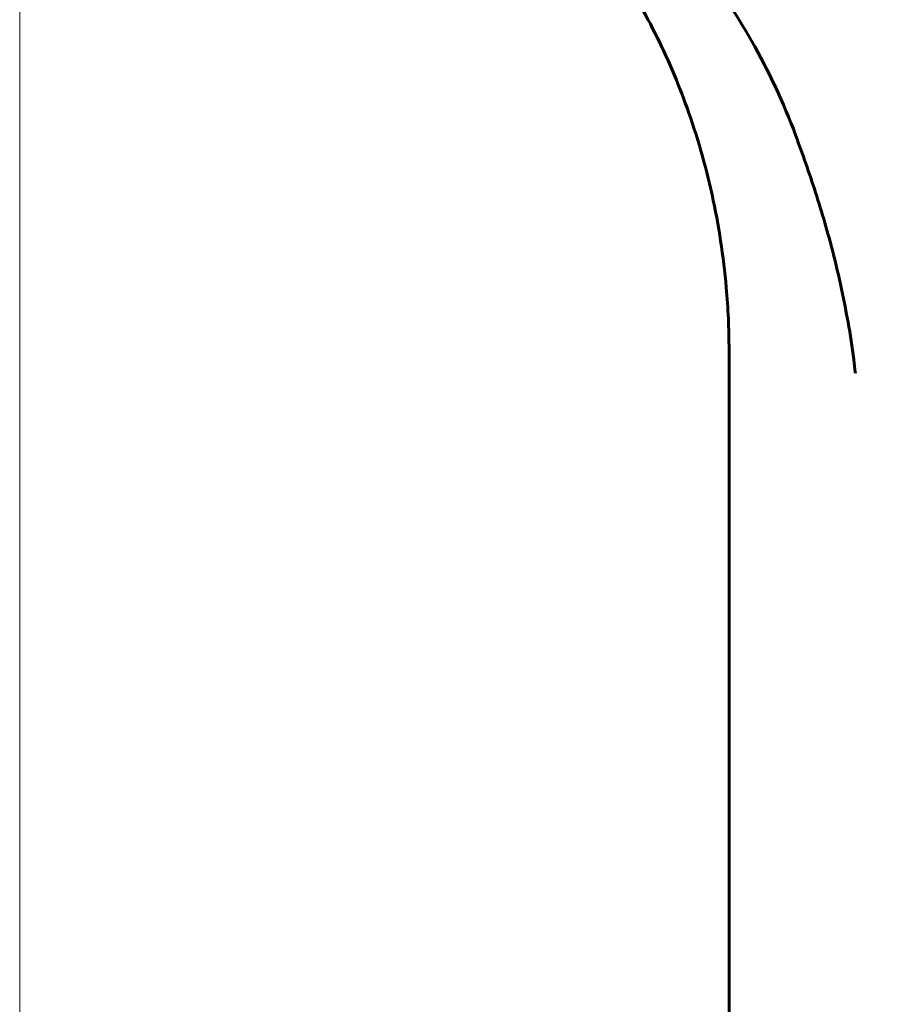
# Model space of a CAD drawing. Header units: millimetres. Extents: x 0 to 210, y 0 to 297.
# Tile 18 of 29: x 121 to 133, y 214 to 227. Entities that reach past the tile are written whole.
import ezdxf

# ---------------------------------------------------------------- set-up
doc = ezdxf.new("R2010")
doc.units = ezdxf.units.MM
doc.linetypes.add('K5LT_BASIC', pattern=[0])
doc.linetypes.add('K5LT_THIN', pattern=[0])
doc.layers.add('Системный слой', color=7, linetype='Continuous')
doc.layers.add('Системный слой (1)', color=251, linetype='Continuous', true_color=0x6c6c6c)
doc.styles.add('KDIMTEXTSTYLE', font='txt', dxfattribs={"width": 0.96, "oblique": 15, "height": 5})
doc.styles.add('KTEXTSTYLE', font='txt', dxfattribs={"width": 0.96, "height": 5})
doc.dimstyles.new('KDIMSTYLE (1.00)', dxfattribs={"dimtxt": 5, "dimasz": 1, "dimexe": 2, "dimexo": 0, "dimgap": 1, "dimtad": 1, "dimtxsty": 'KDIMTEXTSTYLE', "dimsah": 1, "dimcen": 0, "dimdle": 1, "dimadec": 0, "dimazin": 0, "dimtfac": 0.667, "dimtmove": 0, "dimatfit": 3, "dimfxl": 1, "dimtvp": 1, "dimtolj": 1, "dimtzin": 0, "dimarcsym": 0})

# ---------------------------------------------------------------- blocks, each defined once
blk = doc.blocks.new('D9')
at = {"layer": 'Системный слой (1)'}
for points in [[(121.224, 256.856), (126.224, 257.514), (125.724, 256.856), (126.224, 256.198)], [(184.224, 256.856), (179.224, 257.514), (179.724, 256.856), (179.224, 256.198)]]:
    blk.add_hatch(color=7, dxfattribs=at).paths.add_polyline_path(points)
at = {"layer": 'Системный слой (1)', "color": 7, "linetype": 'K5LT_THIN', "lineweight": 18, "true_color": 0xffffff}
for p, q in [((121.224, 167.044), (121.224, 258.856)), ((184.224, 167.044), (184.224, 258.856)), ((121.224, 256.856), (126.224, 257.514)), ((126.224, 257.514), (125.724, 256.856)), ((179.724, 256.856), (179.224, 257.514)), ((179.224, 257.514), (184.224, 256.856)), ((126.224, 256.198), (121.224, 256.856)), ((121.224, 256.856), (184.224, 256.856)), ((125.724, 256.856), (126.224, 256.198)), ((184.224, 256.856), (179.224, 256.198)), ((179.224, 256.198), (179.724, 256.856))]:
    blk.add_line(p, q, dxfattribs=at)
blk.add_wipeout([(147.052, 257.856), (147.052, 265.238), (157.943, 265.238), (157.943, 257.856)]).dxf.layer = 'Системный слой (1)'
at = {"layer": 'Системный слой (1)', "color": 7, "char_height": 5, "attachment_point": 1, "style": 'KTEXTSTYLE'}
for s, insert in [('\\fArial|b0|c204|p34;\\H5.0;\\W1.000;\\Q15;\\fGOST Type AU|b0|i0|c204|p34;\\Q15;\\W0.960;⌀', (147.052, 264.444)), ('\\fArial|b0|c204|p34;\\H5.0;\\W1.000;\\Q15;\\fGOST Type AU|b0|i0|c204|p34;\\Q15;\\W0.960;63', (150.359, 264.444))]:
    blk.add_mtext(s, dxfattribs=dict(at, insert=insert))
blk = doc.blocks.new('KDIMARROW_01')
at = {"layer": 'Системный слой'}
blk.add_hatch(color=0, dxfattribs=at).paths.add_polyline_path([(0, 0), (-5, 0.658), (-4.5, 0), (-5, -0.658)])
at = {"layer": 'Системный слой', "color": 0, "linetype": 'K5LT_THIN', "lineweight": 18}
for p, q in [((-4.5, 0), (-5, 0.658)), ((-5, 0.658), (0, 0)), ((0, 0), (-5, -0.658)), ((-5, -0.658), (-4.5, 0))]:
    blk.add_line(p, q, dxfattribs=at)
at = {"layer": 'Системный слой (1)', "color": 0, "linetype": 'K5LT_THIN', "lineweight": 18}
blk.add_line((152.724, 129.144), (151.724, 129.144), dxfattribs=at)

msp = doc.modelspace()

# ---------------------------------------------------------------- linework, layer by layer
at = {"layer": 'Системный слой (1)', "color": 143, "linetype": 'K5LT_BASIC', "lineweight": 60, "true_color": 0x33acca}
msp.add_line((130.462, 206.344), (130.462, 222.455), dxfattribs=at)
for points, knots in [([(125.224, 230.394), (125.488, 230.308), (125.747, 230.205), (126.141, 230.019), (126.281, 229.947), (126.533, 229.806), (126.645, 229.739), (126.865, 229.599), (126.973, 229.526), (127.291, 229.298), (127.494, 229.135), (127.923, 228.752), (128.145, 228.526), (128.575, 228.035), (128.779, 227.767), (129.163, 227.197), (129.34, 226.894), (129.656, 226.264), (129.795, 225.938), (130.048, 225.234), (130.156, 224.857), (130.328, 224.075), (130.39, 223.67), (130.45, 222.994), (130.462, 222.724), (130.462, 222.455)], [0, 0, 0, 0, 1.971842, 1.971842, 3.089976, 3.089976, 4.015671, 4.015671, 4.941366, 4.941366, 6.785402, 6.785402, 9.025511, 9.025511, 11.41015, 11.41015, 13.89482, 13.89482, 16.408101, 16.408101, 19.18979, 19.18979, 22.085413, 22.085413, 24, 24, 24, 24]), ([(131.3, 225.33), (130.97, 226.179), (130.514, 226.958), (129.479, 228.227), (128.928, 228.737), (127.85, 229.487), (127.344, 229.759), (126.581, 230.062), (126.34, 230.143), (126.097, 230.211)], [0.3294789, 0.3294789, 0.3294789, 0.3294789, 0.6086258, 0.6086258, 0.8503097, 0.8503097, 1.0414909, 1.0414909, 1.1274444, 1.1274444, 1.1274444, 1.1274444]), ([(131.3, 225.33), (131.341, 225.211), (131.43, 224.974), (131.516, 224.724), (131.6, 224.469), (131.68, 224.214), (131.756, 223.946), (131.793, 223.806), (131.794, 223.799), (131.839, 223.63), (131.878, 223.468), (131.95, 223.141), (131.983, 222.976), (132.041, 222.649), (132.066, 222.487), (132.094, 222.27), (132.101, 222.215), (132.107, 222.156), (132.108, 222.152), (132.108, 222.148)], [-0.3526983, -0.3526983, -0.3526983, -0.3526983, -0.3072571, -0.2627957, -0.2627957, -0.2177789, -0.1750416, -0.1750416, -0.1727621, -0.1727621, -0.1211028, -0.1211028, -0.0687101, -0.0687101, -0.0173508, -0.0173508, 0, 0, 0.0013428, 0.0013428, 0.0013428, 0.0013428])]:
    msp.add_open_spline(points, degree=3, knots=knots, dxfattribs=at)

# ---------------------------------------------------------------- next in the draw order: dimensions: what is measured, and where the dimension line sits
at = {"layer": 'Системный слой (1)', "color": 7}
dim = msp.add_linear_dim(base=(121.224, 256.856), p1=(184.224, 167.044), p2=(121.224, 167.044), dimstyle='KDIMSTYLE (1.00)', override={"dimexo": 0, "dimpost": '\\fGOST Type AU|b0|c204|p34;\\H5.0;\\W0.960;\\Q15;∅<>', "dimblk1": 'KDIMARROW_01', "dimblk2": 'KDIMARROW_01', "dimse1": 0, "dimse2": 0, "dimclrt": 7, "dimtol": 1, "dimtp": 0, "dimtm": 0, "dimtdec": 5, "dimtolj": 1}, dxfattribs=at)
dim.commit()
dim.dimension.update_dxf_attribs({"geometry": 'D9', "text_midpoint": (152.724, 256.856), "dimtype": 160})

doc.saveas('drawing.dxf')
